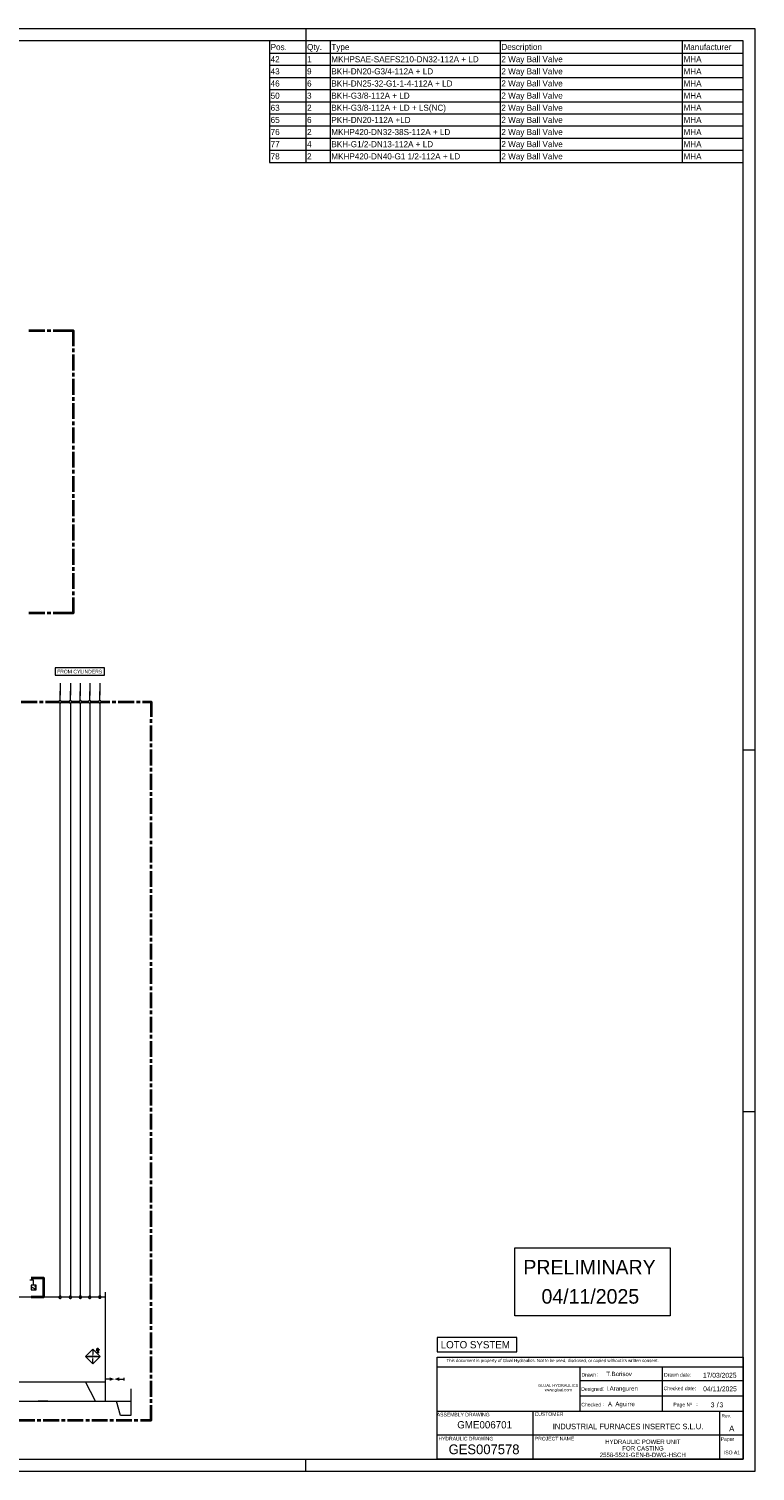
# Model space of a CAD drawing. Header units: millimetres. Extents: x 0 to 203, y 0 to 47.
# Tile 196 of 196: x 179 to 203, y 0 to 47. Entities that reach past the tile are written whole.
import ezdxf

# ---------------------------------------------------------------- set-up
doc = ezdxf.new("R2010")
doc.units = ezdxf.units.MM
for name, color, linetype in [('PDF_Geomertry', 7, 'Continuous'), ('PDF_Solid Fills', 7, 'Continuous'), ('PDF_Text', 7, 'Continuous')]:
    doc.layers.add(name, color=color, linetype=linetype)
doc.styles.add('PDF Arial', font='txt')
doc.styles.add('PDF Arial Bold', font='txt')

msp = doc.modelspace()

# ---------------------------------------------------------------- hatches: boundary and pattern name
at = {"layer": 'PDF_Solid Fills', "transparency": 33554559}
for points in [[(179.384, 5.959), (179.372, 5.959), (179.373, 5.96)], [(179.384, 5.959), (179.373, 5.957), (179.372, 5.959)], [(179.384, 5.959), (179.373, 5.963), (179.374, 5.965)], [(179.384, 5.959), (179.373, 5.962), (179.373, 5.963)], [(179.384, 5.959), (179.373, 5.96), (179.373, 5.962)], [(179.384, 5.959), (179.373, 5.955), (179.373, 5.957)], [(179.384, 5.959), (179.373, 5.954), (179.373, 5.955)], [(179.384, 5.959), (179.374, 5.953), (179.373, 5.954)], [(179.384, 5.959), (179.374, 5.965), (179.375, 5.966)], [(179.384, 5.959), (179.375, 5.951), (179.374, 5.953)], [(179.384, 5.959), (179.375, 5.967), (179.377, 5.968)], [(179.384, 5.959), (179.375, 5.966), (179.375, 5.967)], [(179.384, 5.959), (179.375, 5.951), (179.375, 5.951)], [(179.384, 5.959), (179.377, 5.949), (179.375, 5.951)], [(179.384, 5.959), (179.377, 5.968), (179.378, 5.969)], [(179.384, 5.959), (179.378, 5.948), (179.377, 5.949)], [(179.384, 5.959), (179.378, 5.969), (179.38, 5.969)], [(179.384, 5.959), (179.38, 5.948), (179.378, 5.948)], [(179.384, 5.959), (179.38, 5.969), (179.381, 5.97)], [(179.384, 5.959), (179.381, 5.947), (179.38, 5.948)], [(179.384, 5.959), (179.381, 5.97), (179.382, 5.97)], [(179.384, 5.959), (179.382, 5.947), (179.381, 5.947)], [(179.384, 5.959), (179.382, 5.97), (179.384, 5.971)], [(179.384, 5.959), (179.384, 5.947), (179.382, 5.947)], [(179.384, 5.959), (179.384, 5.971), (179.386, 5.97)], [(179.384, 5.959), (179.387, 5.97), (179.389, 5.969)], [(179.384, 5.959), (179.386, 5.97), (179.387, 5.97)], [(179.384, 5.959), (179.39, 5.969), (179.392, 5.968)], [(179.384, 5.959), (179.389, 5.969), (179.39, 5.969)], [(179.384, 5.959), (179.392, 5.968), (179.392, 5.967)], [(179.384, 5.959), (179.392, 5.967), (179.393, 5.966)], [(179.384, 5.959), (179.393, 5.966), (179.394, 5.965)], [(179.384, 5.959), (179.394, 5.965), (179.395, 5.963)], [(179.384, 5.959), (179.395, 5.963), (179.396, 5.962)], [(179.384, 5.959), (179.396, 5.962), (179.396, 5.96)], [(179.384, 5.959), (179.396, 5.96), (179.396, 5.959)], [(179.384, 5.959), (179.386, 5.947), (179.384, 5.947)], [(179.384, 5.959), (179.387, 5.947), (179.386, 5.947)], [(179.384, 5.959), (179.389, 5.948), (179.387, 5.947)], [(179.384, 5.959), (179.39, 5.948), (179.389, 5.948)], [(179.384, 5.959), (179.392, 5.949), (179.39, 5.948)], [(179.384, 5.959), (179.392, 5.951), (179.392, 5.949)], [(179.384, 5.959), (179.393, 5.951), (179.392, 5.951)], [(179.384, 5.959), (179.394, 5.953), (179.393, 5.951)], [(179.384, 5.959), (179.395, 5.954), (179.394, 5.953)], [(179.384, 5.959), (179.396, 5.955), (179.395, 5.954)], [(179.384, 5.959), (179.396, 5.957), (179.396, 5.955)], [(179.384, 5.959), (179.396, 5.959), (179.396, 5.957)], [(179.463, 5.998), (179.451, 6.001), (179.452, 6.003)], [(179.463, 5.998), (179.451, 5.999), (179.451, 6.001)], [(179.463, 5.998), (179.451, 5.998), (179.451, 5.999)], [(179.463, 5.998), (179.451, 5.997), (179.451, 5.998)], [(179.463, 5.998), (179.451, 5.995), (179.451, 5.997)], [(179.463, 5.998), (179.452, 5.994), (179.451, 5.995)], [(179.463, 5.919), (179.451, 5.922), (179.452, 5.923)], [(179.463, 5.919), (179.451, 5.921), (179.451, 5.922)], [(179.463, 5.919), (179.451, 5.919), (179.451, 5.921)], [(179.463, 5.919), (179.451, 5.918), (179.451, 5.919)], [(179.463, 5.919), (179.451, 5.917), (179.451, 5.918)], [(179.463, 5.919), (179.452, 5.915), (179.451, 5.917)], [(179.463, 5.998), (179.452, 6.003), (179.453, 6.004)], [(179.463, 5.998), (179.453, 5.992), (179.452, 5.994)], [(179.463, 5.919), (179.452, 5.923), (179.453, 5.925)], [(179.463, 5.919), (179.453, 5.913), (179.452, 5.915)], [(179.463, 5.998), (179.453, 6.005), (179.455, 6.006)], [(179.463, 5.998), (179.453, 6.004), (179.453, 6.005)], [(179.463, 5.998), (179.453, 5.991), (179.453, 5.992)], [(179.463, 5.998), (179.455, 5.99), (179.453, 5.991)], [(179.463, 5.919), (179.453, 5.926), (179.455, 5.928)], [(179.463, 5.919), (179.453, 5.925), (179.453, 5.926)], [(179.463, 5.919), (179.453, 5.912), (179.453, 5.913)], [(179.463, 5.919), (179.455, 5.911), (179.453, 5.912)], [(179.463, 5.998), (179.455, 6.008), (179.457, 6.008)], [(179.463, 5.998), (179.455, 6.006), (179.455, 6.008)], [(179.463, 5.998), (179.455, 5.989), (179.455, 5.99)], [(179.463, 5.998), (179.457, 5.987), (179.455, 5.989)], [(179.463, 5.919), (179.455, 5.928), (179.457, 5.93)], [(179.463, 5.919), (179.455, 5.928), (179.455, 5.928)], [(179.463, 5.919), (179.455, 5.91), (179.455, 5.911)], [(179.463, 5.919), (179.457, 5.909), (179.455, 5.91)], [(179.463, 5.998), (179.457, 6.008), (179.458, 6.009)], [(179.463, 5.998), (179.458, 5.987), (179.457, 5.987)], [(179.463, 5.919), (179.457, 5.93), (179.458, 5.93)], [(179.463, 5.919), (179.458, 5.908), (179.457, 5.909)], [(179.463, 5.998), (179.458, 6.009), (179.46, 6.01)], [(179.463, 5.998), (179.46, 5.987), (179.458, 5.987)], [(179.463, 5.919), (179.458, 5.93), (179.46, 5.93)], [(179.463, 5.919), (179.46, 5.908), (179.458, 5.908)], [(179.463, 5.998), (179.46, 6.01), (179.461, 6.01)], [(179.463, 5.998), (179.461, 5.986), (179.46, 5.987)], [(179.463, 5.919), (179.46, 5.93), (179.461, 5.931)], [(179.463, 5.919), (179.461, 5.908), (179.46, 5.908)], [(179.463, 5.998), (179.461, 6.01), (179.463, 6.01)], [(179.463, 5.998), (179.463, 5.986), (179.461, 5.986)], [(179.463, 5.919), (179.461, 5.931), (179.463, 5.931)], [(179.463, 5.919), (179.463, 5.908), (179.461, 5.908)], [(179.463, 5.998), (179.466, 6.01), (179.467, 6.009)], [(179.463, 5.998), (179.464, 6.01), (179.466, 6.01)], [(179.463, 5.998), (179.463, 6.01), (179.464, 6.01)], [(179.463, 5.998), (179.467, 6.009), (179.468, 6.008)], [(179.463, 5.998), (179.47, 6.008), (179.471, 6.006)], [(179.463, 5.998), (179.468, 6.008), (179.47, 6.008)], [(179.463, 5.998), (179.471, 6.006), (179.472, 6.005)], [(179.463, 5.998), (179.472, 6.005), (179.473, 6.004)], [(179.463, 5.998), (179.473, 6.004), (179.473, 6.003)], [(179.463, 5.998), (179.473, 6.003), (179.474, 6.001)], [(179.463, 5.998), (179.474, 6.001), (179.474, 5.999)], [(179.463, 5.998), (179.474, 5.999), (179.474, 5.998)], [(179.463, 5.998), (179.464, 5.986), (179.463, 5.986)], [(179.463, 5.998), (179.466, 5.987), (179.464, 5.986)], [(179.463, 5.998), (179.467, 5.987), (179.466, 5.987)], [(179.463, 5.998), (179.468, 5.987), (179.467, 5.987)], [(179.463, 5.998), (179.47, 5.989), (179.468, 5.987)], [(179.463, 5.998), (179.471, 5.99), (179.47, 5.989)], [(179.463, 5.998), (179.472, 5.991), (179.471, 5.99)], [(179.463, 5.998), (179.473, 5.992), (179.472, 5.991)], [(179.463, 5.998), (179.473, 5.994), (179.473, 5.992)], [(179.463, 5.998), (179.474, 5.995), (179.473, 5.994)], [(179.463, 5.998), (179.474, 5.997), (179.474, 5.995)], [(179.463, 5.998), (179.474, 5.998), (179.474, 5.997)], [(179.463, 5.919), (179.464, 5.931), (179.466, 5.93)], [(179.463, 5.919), (179.463, 5.931), (179.464, 5.931)], [(179.463, 5.919), (179.468, 5.93), (179.47, 5.928)], [(179.463, 5.919), (179.467, 5.93), (179.468, 5.93)], [(179.463, 5.919), (179.466, 5.93), (179.467, 5.93)], [(179.463, 5.919), (179.471, 5.928), (179.472, 5.926)], [(179.463, 5.919), (179.47, 5.928), (179.471, 5.928)], [(179.463, 5.919), (179.472, 5.926), (179.473, 5.925)], [(179.463, 5.919), (179.473, 5.925), (179.473, 5.923)], [(179.463, 5.919), (179.473, 5.923), (179.474, 5.922)], [(179.463, 5.919), (179.474, 5.922), (179.474, 5.921)], [(179.463, 5.919), (179.474, 5.921), (179.474, 5.919)], [(179.463, 5.919), (179.464, 5.908), (179.463, 5.908)], [(179.463, 5.919), (179.466, 5.908), (179.464, 5.908)], [(179.463, 5.919), (179.467, 5.908), (179.466, 5.908)], [(179.463, 5.919), (179.468, 5.909), (179.467, 5.908)], [(179.463, 5.919), (179.47, 5.91), (179.468, 5.909)], [(179.463, 5.919), (179.471, 5.911), (179.47, 5.91)], [(179.463, 5.919), (179.472, 5.912), (179.471, 5.911)], [(179.463, 5.919), (179.473, 5.913), (179.472, 5.912)], [(179.463, 5.919), (179.473, 5.915), (179.473, 5.913)], [(179.463, 5.919), (179.474, 5.917), (179.473, 5.915)], [(179.463, 5.919), (179.474, 5.918), (179.474, 5.917)], [(179.463, 5.919), (179.474, 5.919), (179.474, 5.918)]]:
    msp.add_hatch(color=256, dxfattribs=at).paths.add_polyline_path(points)

# ---------------------------------------------------------------- linework, layer by layer
at = {"layer": 'PDF_Geomertry', "lineweight": 15}
for points in [[(136.596, 0.003), (202.814, 0.003), (202.814, 46.773), (136.596, 46.773), (136.596, 0.003)], [(138.565, 0.397), (202.421, 0.397), (202.421, 46.38), (138.565, 46.38), (138.565, 0.397)], [(202.421, 42.443), (202.421, 46.38), (187.067, 46.38), (187.067, 42.443)], [(180.118, 26.048), (180.118, 25.813), (181.722, 25.813), (181.722, 26.048), (180.118, 26.048)], [(180.319, 24.953), (180.318, 24.958), (180.318, 24.962), (180.317, 24.967), (180.314, 24.972), (180.311, 24.976), (180.307, 24.98), (180.304, 24.983), (180.3, 24.987), (180.295, 24.989), (180.29, 24.99), (180.285, 24.992), (180.28, 24.992), (180.275, 24.992), (180.27, 24.99), (180.265, 24.989), (180.26, 24.987), (180.256, 24.983), (180.252, 24.98), (180.248, 24.976), (180.246, 24.972), (180.243, 24.967), (180.242, 24.962), (180.241, 24.958), (180.241, 24.953), (180.241, 24.947), (180.242, 24.942), (180.243, 24.937), (180.246, 24.933), (180.248, 24.928), (180.252, 24.925), (180.256, 24.922), (180.26, 24.919), (180.265, 24.916), (180.27, 24.915), (180.275, 24.913), (180.28, 24.913), (180.285, 24.913), (180.29, 24.915), (180.295, 24.916), (180.3, 24.919), (180.304, 24.922), (180.307, 24.925), (180.311, 24.928), (180.314, 24.933), (180.317, 24.937), (180.318, 24.942), (180.318, 24.947), (180.319, 24.953)], [(180.653, 24.953), (180.653, 24.958), (180.652, 24.962), (180.65, 24.967), (180.648, 24.972), (180.645, 24.976), (180.642, 24.98), (180.638, 24.983), (180.634, 24.987), (180.629, 24.989), (180.624, 24.99), (180.619, 24.992), (180.614, 24.992), (180.609, 24.992), (180.604, 24.99), (180.599, 24.989), (180.594, 24.987), (180.59, 24.983), (180.586, 24.98), (180.582, 24.976), (180.58, 24.972), (180.578, 24.967), (180.576, 24.962), (180.575, 24.958), (180.575, 24.953), (180.575, 24.947), (180.576, 24.942), (180.578, 24.937), (180.58, 24.933), (180.582, 24.928), (180.586, 24.925), (180.59, 24.922), (180.594, 24.919), (180.599, 24.916), (180.604, 24.915), (180.609, 24.913), (180.614, 24.913), (180.619, 24.913), (180.624, 24.915), (180.629, 24.916), (180.634, 24.919), (180.638, 24.922), (180.642, 24.925), (180.645, 24.928), (180.648, 24.933), (180.65, 24.937), (180.652, 24.942), (180.653, 24.947), (180.653, 24.953)], [(180.975, 24.953), (180.975, 24.958), (180.974, 24.962), (180.973, 24.967), (180.97, 24.972), (180.967, 24.976), (180.964, 24.98), (180.96, 24.983), (180.956, 24.987), (180.951, 24.989), (180.946, 24.99), (180.942, 24.992), (180.936, 24.992), (180.931, 24.992), (180.926, 24.99), (180.921, 24.989), (180.917, 24.987), (180.912, 24.983), (180.908, 24.98), (180.905, 24.976), (180.902, 24.972), (180.9, 24.967), (180.898, 24.962), (180.897, 24.958), (180.897, 24.953), (180.897, 24.947), (180.898, 24.942), (180.9, 24.937), (180.902, 24.933), (180.905, 24.928), (180.908, 24.925), (180.912, 24.922), (180.917, 24.919), (180.921, 24.916), (180.926, 24.915), (180.931, 24.913), (180.936, 24.913), (180.942, 24.913), (180.946, 24.915), (180.951, 24.916), (180.956, 24.919), (180.96, 24.922), (180.964, 24.925), (180.967, 24.928), (180.97, 24.933), (180.973, 24.937), (180.974, 24.942), (180.975, 24.947), (180.975, 24.953)], [(181.282, 24.953), (181.282, 24.958), (181.28, 24.962), (181.279, 24.967), (181.277, 24.972), (181.273, 24.976), (181.271, 24.98), (181.267, 24.983), (181.262, 24.987), (181.257, 24.989), (181.253, 24.99), (181.248, 24.992), (181.243, 24.992), (181.237, 24.992), (181.232, 24.99), (181.228, 24.989), (181.223, 24.987), (181.218, 24.983), (181.215, 24.98), (181.212, 24.976), (181.209, 24.972), (181.206, 24.967), (181.205, 24.962), (181.203, 24.958), (181.203, 24.953), (181.203, 24.947), (181.205, 24.942), (181.206, 24.937), (181.209, 24.933), (181.212, 24.928), (181.215, 24.925), (181.218, 24.922), (181.223, 24.919), (181.228, 24.916), (181.232, 24.915), (181.237, 24.913), (181.243, 24.913), (181.248, 24.913), (181.253, 24.915), (181.257, 24.916), (181.262, 24.919), (181.267, 24.922), (181.271, 24.925), (181.273, 24.928), (181.277, 24.933), (181.279, 24.937), (181.28, 24.942), (181.282, 24.947), (181.282, 24.953)], [(181.608, 24.953), (181.607, 24.958), (181.607, 24.962), (181.605, 24.967), (181.603, 24.972), (181.6, 24.976), (181.596, 24.98), (181.593, 24.983), (181.588, 24.987), (181.584, 24.989), (181.579, 24.99), (181.574, 24.992), (181.568, 24.992), (181.564, 24.992), (181.559, 24.99), (181.554, 24.989), (181.549, 24.987), (181.545, 24.983), (181.541, 24.98), (181.537, 24.976), (181.535, 24.972), (181.532, 24.967), (181.531, 24.962), (181.53, 24.958), (181.53, 24.953), (181.53, 24.947), (181.531, 24.942), (181.532, 24.937), (181.535, 24.933), (181.537, 24.928), (181.541, 24.925), (181.545, 24.922), (181.549, 24.919), (181.554, 24.916), (181.559, 24.915), (181.564, 24.913), (181.568, 24.913), (181.574, 24.913), (181.579, 24.915), (181.584, 24.916), (181.588, 24.919), (181.593, 24.922), (181.596, 24.925), (181.6, 24.928), (181.603, 24.933), (181.605, 24.937), (181.607, 24.942), (181.607, 24.947), (181.608, 24.953)], [(200.059, 5.042), (195.019, 5.042), (195.019, 7.247), (200.059, 7.247), (200.059, 5.042)], [(179.345, 5.88), (179.502, 5.88), (179.502, 6.037), (179.345, 6.037), (179.345, 5.88)], [(180.319, 5.644), (180.318, 5.649), (180.318, 5.655), (180.317, 5.66), (180.314, 5.664), (180.311, 5.668), (180.307, 5.672), (180.304, 5.676), (180.3, 5.678), (180.295, 5.68), (180.29, 5.683), (180.285, 5.683), (180.28, 5.683), (180.275, 5.683), (180.27, 5.683), (180.265, 5.68), (180.26, 5.678), (180.256, 5.676), (180.252, 5.672), (180.248, 5.668), (180.246, 5.664), (180.243, 5.66), (180.242, 5.655), (180.241, 5.649), (180.241, 5.644), (180.241, 5.64), (180.242, 5.634), (180.243, 5.629), (180.246, 5.625), (180.248, 5.62), (180.252, 5.617), (180.256, 5.613), (180.26, 5.61), (180.265, 5.608), (180.27, 5.606), (180.275, 5.605), (180.28, 5.605), (180.285, 5.605), (180.29, 5.606), (180.295, 5.608), (180.3, 5.61), (180.304, 5.613), (180.307, 5.617), (180.311, 5.62), (180.314, 5.625), (180.317, 5.629), (180.318, 5.634), (180.318, 5.64), (180.319, 5.644)], [(180.653, 5.644), (180.653, 5.649), (180.652, 5.655), (180.65, 5.66), (180.648, 5.664), (180.645, 5.668), (180.642, 5.672), (180.638, 5.676), (180.634, 5.678), (180.629, 5.68), (180.624, 5.683), (180.619, 5.683), (180.614, 5.683), (180.609, 5.683), (180.604, 5.683), (180.599, 5.68), (180.594, 5.678), (180.59, 5.676), (180.586, 5.672), (180.582, 5.668), (180.58, 5.664), (180.578, 5.66), (180.576, 5.655), (180.575, 5.649), (180.575, 5.644), (180.575, 5.64), (180.576, 5.634), (180.578, 5.629), (180.58, 5.625), (180.582, 5.62), (180.586, 5.617), (180.59, 5.613), (180.594, 5.61), (180.599, 5.608), (180.604, 5.606), (180.609, 5.605), (180.614, 5.605), (180.619, 5.605), (180.624, 5.606), (180.629, 5.608), (180.634, 5.61), (180.638, 5.613), (180.642, 5.617), (180.645, 5.62), (180.648, 5.625), (180.65, 5.629), (180.652, 5.634), (180.653, 5.64), (180.653, 5.644)], [(180.975, 5.644), (180.975, 5.649), (180.974, 5.655), (180.973, 5.66), (180.97, 5.664), (180.967, 5.668), (180.964, 5.672), (180.96, 5.676), (180.956, 5.678), (180.951, 5.68), (180.946, 5.683), (180.942, 5.683), (180.936, 5.683), (180.931, 5.683), (180.926, 5.683), (180.921, 5.68), (180.917, 5.678), (180.912, 5.676), (180.908, 5.672), (180.905, 5.668), (180.902, 5.664), (180.9, 5.66), (180.898, 5.655), (180.897, 5.649), (180.897, 5.644), (180.897, 5.64), (180.898, 5.634), (180.9, 5.629), (180.902, 5.625), (180.905, 5.62), (180.908, 5.617), (180.912, 5.613), (180.917, 5.61), (180.921, 5.608), (180.926, 5.606), (180.931, 5.605), (180.936, 5.605), (180.942, 5.605), (180.946, 5.606), (180.951, 5.608), (180.956, 5.61), (180.96, 5.613), (180.964, 5.617), (180.967, 5.62), (180.97, 5.625), (180.973, 5.629), (180.974, 5.634), (180.975, 5.64), (180.975, 5.644)], [(181.282, 5.644), (181.282, 5.649), (181.28, 5.655), (181.279, 5.66), (181.277, 5.664), (181.273, 5.668), (181.271, 5.672), (181.267, 5.676), (181.262, 5.678), (181.257, 5.68), (181.253, 5.683), (181.248, 5.683), (181.243, 5.683), (181.237, 5.683), (181.232, 5.683), (181.228, 5.68), (181.223, 5.678), (181.218, 5.676), (181.215, 5.672), (181.212, 5.668), (181.209, 5.664), (181.206, 5.66), (181.205, 5.655), (181.203, 5.649), (181.203, 5.644), (181.203, 5.64), (181.205, 5.634), (181.206, 5.629), (181.209, 5.625), (181.212, 5.62), (181.215, 5.617), (181.218, 5.613), (181.223, 5.61), (181.228, 5.608), (181.232, 5.606), (181.237, 5.605), (181.243, 5.605), (181.248, 5.605), (181.253, 5.606), (181.257, 5.608), (181.262, 5.61), (181.267, 5.613), (181.271, 5.617), (181.273, 5.62), (181.277, 5.625), (181.279, 5.629), (181.28, 5.634), (181.282, 5.64), (181.282, 5.644)], [(181.608, 5.648), (181.607, 5.653), (181.607, 5.658), (181.605, 5.663), (181.603, 5.668), (181.6, 5.672), (181.596, 5.676), (181.593, 5.679), (181.588, 5.683), (181.584, 5.685), (181.579, 5.686), (181.574, 5.687), (181.568, 5.687), (181.564, 5.687), (181.559, 5.686), (181.554, 5.685), (181.549, 5.683), (181.545, 5.679), (181.541, 5.676), (181.537, 5.672), (181.535, 5.668), (181.532, 5.663), (181.531, 5.658), (181.53, 5.653), (181.53, 5.648), (181.53, 5.643), (181.531, 5.638), (181.532, 5.633), (181.535, 5.628), (181.537, 5.624), (181.541, 5.621), (181.545, 5.617), (181.549, 5.615), (181.554, 5.612), (181.559, 5.61), (181.564, 5.609), (181.568, 5.609), (181.574, 5.609), (181.579, 5.61), (181.584, 5.612), (181.588, 5.615), (181.593, 5.617), (181.596, 5.621), (181.6, 5.624), (181.603, 5.628), (181.605, 5.633), (181.607, 5.638), (181.607, 5.643), (181.608, 5.648)], [(192.507, 4.34), (192.507, 3.868), (195.093, 3.868), (195.093, 4.34), (192.507, 4.34)], [(181.577, 3.719), (181.341, 3.955), (181.105, 3.719), (181.577, 3.719)], [(181.486, 3.868), (181.502, 3.868), (181.518, 3.931), (181.462, 3.908), (181.478, 3.994), (181.51, 3.994), (181.486, 3.931), (181.542, 3.962), (181.518, 3.868), (181.533, 3.868), (181.502, 3.829)], [(181.577, 3.719), (181.341, 3.483), (181.105, 3.719), (181.577, 3.719)], [(192.5, 3.704), (202.421, 3.704), (202.421, 1.169), (192.5, 1.169)]]:
    msp.add_lwpolyline(points, close=True, dxfattribs=at)
for points in [[(188.248, 46.773), (188.248, 46.38), (188.248, 42.443)], [(189.035, 46.38), (189.035, 42.443)], [(194.547, 46.38), (194.547, 42.443)], [(200.453, 46.38), (200.453, 42.443)], [(187.067, 45.986), (202.421, 45.986)], [(187.067, 45.592), (202.421, 45.592)], [(187.067, 45.198), (202.421, 45.198)], [(187.067, 44.805), (202.421, 44.805)], [(187.067, 44.412), (202.421, 44.412)], [(187.067, 44.018), (202.421, 44.018)], [(187.067, 43.624), (202.421, 43.624)], [(187.067, 43.23), (202.421, 43.23)], [(187.067, 42.837), (202.421, 42.837)], [(180.28, 25.553), (180.28, 25.169)], [(180.28, 24.992), (180.28, 25.294)], [(180.614, 25.553), (180.614, 25.169)], [(180.614, 24.992), (180.614, 25.294)], [(180.936, 25.553), (180.936, 25.16)], [(180.936, 24.992), (180.936, 25.29)], [(181.243, 25.558), (181.243, 25.16)], [(181.243, 24.992), (181.243, 25.286)], [(181.568, 25.558), (181.568, 25.165)], [(181.568, 24.992), (181.568, 25.283)], [(180.28, 5.683), (180.28, 24.913)], [(180.614, 24.913), (180.614, 5.683)], [(180.936, 24.913), (180.936, 5.683)], [(181.243, 24.913), (181.243, 5.683)], [(181.568, 24.913), (181.568, 5.687)], [(202.814, 23.388), (202.421, 23.388)], [(202.814, 11.657), (202.421, 11.657)], [(179.423, 6.037), (179.423, 6.194), (179.298, 6.194)], [(140.285, 5.652), (181.738, 5.652)], [(179.384, 5.959), (179.463, 5.919)], [(181.738, 5.81), (181.738, 2.273)], [(181.341, 3.955), (181.341, 3.798)], [(181.498, 3.719), (181.184, 3.719)], [(181.341, 3.483), (181.341, 3.64)], [(202.421, 3.373), (192.5, 3.373)], [(197.13, 3.373), (197.13, 1.94)], [(199.798, 3.373), (199.798, 1.94)], [(140.285, 2.902), (181.738, 2.902)], [(181.423, 2.273), (181.109, 2.902)], [(181.883, 2.988), (181.726, 2.988)], [(182.197, 2.988), (182.355, 2.988)], [(182.355, 2.948), (182.355, 3.028)], [(202.421, 2.933), (197.13, 2.933)], [(182.575, 2.678), (182.575, 1.813), (182.237, 1.813), (182.111, 2.273)], [(202.421, 2.437), (197.13, 2.437)], [(139.57, 2.273), (182.575, 2.273)], [(179.879, 2.273), (179.565, 2.273)], [(202.421, 1.94), (192.5, 1.94)], [(195.618, 0.397), (195.618, 1.94)], [(201.673, 1.169), (201.673, 1.94)], [(202.421, 1.169), (202.421, 0.397), (192.5, 0.397), (192.5, 1.169)], [(201.673, 0.397), (201.673, 1.192)], [(188.248, 0.003), (188.248, 0.397)]]:
    msp.add_lwpolyline(points, dxfattribs=at)
at = {"layer": 'PDF_Geomertry', "lineweight": 35}
for points in [[(179.268, 36.995), (179.78, 36.995)], [(179.858, 36.995), (179.976, 36.995)], [(180.055, 36.995), (180.7, 36.995), (180.7, 36.485)], [(180.7, 36.406), (180.7, 36.288)], [(180.7, 36.209), (180.7, 35.697)], [(180.7, 35.619), (180.7, 35.501)], [(180.7, 35.422), (180.7, 34.91)], [(180.7, 34.831), (180.7, 34.713)], [(180.7, 34.635), (180.7, 34.123)], [(180.7, 34.044), (180.7, 33.926)], [(180.7, 33.847), (180.7, 33.335)], [(180.7, 33.256), (180.7, 33.138)], [(180.7, 33.06), (180.7, 32.548)], [(180.7, 32.469), (180.7, 32.351)], [(180.7, 32.272), (180.7, 31.76)], [(180.7, 31.682), (180.7, 31.564)], [(180.7, 31.485), (180.7, 30.973)], [(180.7, 30.894), (180.7, 30.776)], [(180.7, 30.697), (180.7, 30.185)], [(180.7, 30.107), (180.7, 29.989)], [(180.7, 29.91), (180.7, 29.398)], [(180.7, 29.319), (180.7, 29.201)], [(180.7, 29.123), (180.7, 28.611)], [(180.7, 28.532), (180.7, 28.414)], [(180.7, 28.335), (180.7, 27.825), (180.055, 27.825)], [(179.78, 27.825), (179.268, 27.825)], [(179.976, 27.825), (179.858, 27.825)], [(179.023, 24.953), (179.535, 24.953)], [(179.614, 24.953), (179.732, 24.953)], [(179.81, 24.953), (180.241, 24.953)], [(180.319, 24.953), (180.575, 24.953)], [(180.653, 24.953), (180.897, 24.953)], [(180.975, 24.953), (181.203, 24.953)], [(181.282, 24.953), (181.53, 24.953)], [(181.608, 24.953), (181.89, 24.953)], [(181.968, 24.953), (182.087, 24.953)], [(182.166, 24.953), (182.677, 24.953)], [(182.756, 24.953), (182.874, 24.953)], [(182.953, 24.953), (183.235, 24.953), (183.235, 24.463)], [(183.235, 24.267), (183.235, 24.385)], [(183.235, 23.676), (183.235, 24.188)], [(183.235, 23.479), (183.235, 23.597)], [(183.235, 22.889), (183.235, 23.401)], [(183.235, 22.692), (183.235, 22.81)], [(183.235, 22.101), (183.235, 22.613)], [(183.235, 21.904), (183.235, 22.023)], [(183.235, 21.314), (183.235, 21.826)], [(183.235, 21.117), (183.235, 21.235)], [(183.235, 20.526), (183.235, 21.038)], [(183.235, 20.33), (183.235, 20.448)], [(183.235, 19.739), (183.235, 20.251)], [(183.235, 19.542), (183.235, 19.66)], [(183.235, 18.952), (183.235, 19.464)], [(183.235, 18.755), (183.235, 18.873)], [(183.235, 18.165), (183.235, 18.676)], [(183.235, 17.967), (183.235, 18.085)], [(183.235, 17.377), (183.235, 17.889)], [(183.235, 17.18), (183.235, 17.298)], [(183.235, 16.59), (183.235, 17.101)], [(183.235, 16.393), (183.235, 16.511)], [(183.235, 15.802), (183.235, 16.314)], [(183.235, 15.605), (183.235, 15.723)], [(183.235, 15.015), (183.235, 15.526)], [(183.235, 14.818), (183.235, 14.936)], [(183.235, 14.228), (183.235, 14.74)], [(183.235, 14.03), (183.235, 14.148)], [(183.235, 13.44), (183.235, 13.952)], [(183.235, 13.243), (183.235, 13.361)], [(183.235, 12.653), (183.235, 13.165)], [(183.235, 12.456), (183.235, 12.574)], [(183.235, 11.865), (183.235, 12.377)], [(183.235, 11.669), (183.235, 11.787)], [(183.235, 11.078), (183.235, 11.59)], [(183.235, 10.881), (183.235, 10.999)], [(183.235, 10.291), (183.235, 10.803)], [(183.235, 10.094), (183.235, 10.212)], [(183.235, 9.503), (183.235, 10.015)], [(183.235, 9.306), (183.235, 9.424)], [(183.235, 8.716), (183.235, 9.228)], [(183.235, 8.519), (183.235, 8.637)], [(183.235, 7.928), (183.235, 8.44)], [(183.235, 7.732), (183.235, 7.85)], [(183.235, 7.141), (183.235, 7.653)], [(183.235, 6.944), (183.235, 7.062)], [(183.235, 6.353), (183.235, 6.865)], [(179.345, 6.273), (179.738, 6.273), (179.738, 5.644), (179.345, 5.644)], [(183.235, 6.157), (183.235, 6.275)], [(183.235, 5.567), (183.235, 6.078)], [(183.235, 5.369), (183.235, 5.487)], [(183.235, 4.779), (183.235, 5.291)], [(183.235, 4.582), (183.235, 4.7)], [(183.235, 3.992), (183.235, 4.503)], [(183.235, 3.795), (183.235, 3.913)], [(183.235, 3.204), (183.235, 3.716)], [(183.235, 3.008), (183.235, 3.126)], [(183.235, 2.417), (183.235, 2.928)], [(182.882, 1.652), (183.235, 1.652), (183.235, 2.142)], [(183.235, 2.22), (183.235, 2.338)], [(178.946, 1.652), (179.457, 1.652)], [(179.536, 1.652), (179.654, 1.652)], [(179.733, 1.652), (180.245, 1.652)], [(180.323, 1.652), (180.442, 1.652)], [(180.52, 1.652), (181.032, 1.652)], [(181.111, 1.652), (181.229, 1.652)], [(181.307, 1.652), (181.819, 1.652)], [(181.898, 1.652), (182.017, 1.652)], [(182.095, 1.652), (182.607, 1.652)], [(182.685, 1.652), (182.803, 1.652)]]:
    msp.add_lwpolyline(points, dxfattribs=at)
at = {"layer": 'PDF_Geomertry', "lineweight": 0}
for points in [[(179.378, 5.959), (179.378, 5.958), (179.378, 5.957), (179.379, 5.956), (179.379, 5.955), (179.38, 5.955), (179.38, 5.954), (179.381, 5.953), (179.382, 5.953), (179.382, 5.953), (179.383, 5.953), (179.384, 5.953), (179.385, 5.953), (179.386, 5.953), (179.387, 5.953), (179.387, 5.953), (179.388, 5.954), (179.388, 5.955), (179.389, 5.955), (179.389, 5.955), (179.389, 5.956), (179.39, 5.957), (179.39, 5.958), (179.39, 5.959), (179.39, 5.96), (179.39, 5.96), (179.389, 5.961), (179.389, 5.962), (179.389, 5.962), (179.388, 5.963), (179.387, 5.964), (179.387, 5.964), (179.386, 5.965), (179.385, 5.965), (179.384, 5.965), (179.383, 5.965), (179.382, 5.965), (179.382, 5.964), (179.381, 5.964), (179.38, 5.963), (179.38, 5.963), (179.38, 5.962), (179.379, 5.962), (179.379, 5.961), (179.378, 5.96), (179.378, 5.96), (179.378, 5.959)], [(179.457, 5.998), (179.457, 5.997), (179.457, 5.997), (179.457, 5.996), (179.457, 5.995), (179.458, 5.994), (179.459, 5.994), (179.459, 5.993), (179.46, 5.993), (179.46, 5.992), (179.461, 5.992), (179.462, 5.992), (179.463, 5.992), (179.464, 5.992), (179.464, 5.992), (179.465, 5.992), (179.466, 5.993), (179.467, 5.993), (179.467, 5.994), (179.467, 5.994), (179.468, 5.995), (179.468, 5.996), (179.468, 5.997), (179.468, 5.997), (179.468, 5.998), (179.468, 5.998), (179.468, 5.999), (179.468, 6), (179.468, 6.001), (179.467, 6.001), (179.467, 6.002), (179.467, 6.003), (179.466, 6.003), (179.465, 6.003), (179.464, 6.003), (179.464, 6.004), (179.463, 6.004), (179.462, 6.004), (179.461, 6.003), (179.46, 6.003), (179.46, 6.003), (179.459, 6.003), (179.459, 6.002), (179.458, 6.001), (179.457, 6.001), (179.457, 6), (179.457, 5.999), (179.457, 5.998), (179.457, 5.998)], [(179.457, 5.919), (179.457, 5.919), (179.457, 5.918), (179.457, 5.917), (179.457, 5.917), (179.458, 5.916), (179.459, 5.915), (179.459, 5.915), (179.46, 5.915), (179.46, 5.914), (179.461, 5.914), (179.462, 5.914), (179.463, 5.913), (179.464, 5.914), (179.464, 5.914), (179.465, 5.914), (179.466, 5.915), (179.467, 5.915), (179.467, 5.915), (179.467, 5.916), (179.468, 5.917), (179.468, 5.917), (179.468, 5.918), (179.468, 5.919), (179.468, 5.919), (179.468, 5.92), (179.468, 5.921), (179.468, 5.922), (179.468, 5.922), (179.467, 5.923), (179.467, 5.923), (179.467, 5.924), (179.466, 5.924), (179.465, 5.925), (179.464, 5.925), (179.464, 5.925), (179.463, 5.925), (179.462, 5.925), (179.461, 5.925), (179.46, 5.925), (179.46, 5.924), (179.459, 5.924), (179.459, 5.923), (179.458, 5.923), (179.457, 5.922), (179.457, 5.922), (179.457, 5.921), (179.457, 5.92), (179.457, 5.919)]]:
    msp.add_lwpolyline(points, close=True, dxfattribs=at)
at = {"layer": 'PDF_Solid Fills', "transparency": 33554559}
for points in [[(180.301, 25.169), (180.259, 25.169), (180.301, 25.169), (180.28, 25.09)], [(180.635, 25.169), (180.593, 25.169), (180.635, 25.169), (180.614, 25.09)], [(180.957, 25.16), (180.915, 25.16), (180.957, 25.16), (180.936, 25.082)], [(181.264, 25.16), (181.221, 25.16), (181.264, 25.16), (181.243, 25.082)], [(181.59, 25.165), (181.548, 25.165), (181.59, 25.165), (181.568, 25.086)], [(181.362, 3.798), (181.32, 3.798), (181.362, 3.798), (181.341, 3.719)], [(181.32, 3.64), (181.362, 3.64), (181.32, 3.64), (181.341, 3.719)], [(181.883, 3.047), (182.197, 2.929), (181.883, 2.929), (182.197, 3.047)]]:
    msp.add_solid(points, dxfattribs=at)

# ---------------------------------------------------------------- texts
at = {"layer": 'PDF_Text', "attachment_point": 7}
for s, insert, char_height, style in [('Pos.', (187.106, 46.081), 0.1969, 'PDF Arial'), ('Manufacturer', (200.492, 46.081), 0.19685, 'PDF Arial'), ('42', (187.106, 45.691), 0.1969, 'PDF Arial'), ('Qty.', (188.287, 46.027), 0.1969, 'PDF Arial'), ('1', (188.287, 45.691), 0.197, 'PDF Arial'), ('Type', (189.075, 46.027), 0.1969, 'PDF Arial'), ('MKHPSAE-SAEFS210-DN32-112A + LD', (189.075, 45.687), 0.19685, 'PDF Arial'), ('2 Way Ball Valve', (194.587, 45.633), 0.19685, 'PDF Arial'), ('Description', (194.587, 46.03), 0.19685, 'PDF Arial'), ('MHA', (200.492, 45.691), 0.1969, 'PDF Arial'), ('43', (187.106, 45.294), 0.1969, 'PDF Arial'), ('9', (188.287, 45.294), 0.197, 'PDF Arial'), ('BKH-DN20-G3/4-112A + LD', (189.075, 45.294), 0.19685, 'PDF Arial'), ('2 Way Ball Valve', (194.587, 45.239), 0.19685, 'PDF Arial'), ('MHA', (200.492, 45.297), 0.1969, 'PDF Arial'), ('46', (187.106, 44.9), 0.1969, 'PDF Arial'), ('6', (188.287, 44.9), 0.197, 'PDF Arial'), ('BKH-DN25-32-G1-1-4-112A + LD', (189.075, 44.9), 0.19685, 'PDF Arial'), ('2 Way Ball Valve', (194.587, 44.846), 0.19685, 'PDF Arial'), ('MHA', (200.492, 44.903), 0.1969, 'PDF Arial'), ('50', (187.106, 44.506), 0.1969, 'PDF Arial'), ('3', (188.287, 44.506), 0.197, 'PDF Arial'), ('BKH-G3/8-112A + LD', (189.075, 44.506), 0.19685, 'PDF Arial'), ('2 Way Ball Valve', (194.587, 44.452), 0.19685, 'PDF Arial'), ('MHA', (200.492, 44.51), 0.1969, 'PDF Arial'), ('63', (187.106, 44.112), 0.1969, 'PDF Arial'), ('65', (187.106, 43.719), 0.1969, 'PDF Arial'), ('2', (188.287, 44.116), 0.197, 'PDF Arial'), ('6', (188.287, 43.719), 0.197, 'PDF Arial'), ('BKH-G3/8-112A + LD + LS(NC)', (189.075, 44.058), 0.19685, 'PDF Arial'), ('PKH-DN20-112A +LD', (189.075, 43.719), 0.19685, 'PDF Arial'), ('2 Way Ball Valve', (194.587, 44.058), 0.19685, 'PDF Arial'), ('MHA', (200.492, 44.116), 0.1969, 'PDF Arial'), ('MHA', (200.492, 43.722), 0.1969, 'PDF Arial'), ('76', (187.106, 43.326), 0.1969, 'PDF Arial'), ('2', (188.287, 43.329), 0.197, 'PDF Arial'), ('MKHP420-DN32-38S-112A + LD', (189.075, 43.326), 0.19685, 'PDF Arial'), ('2 Way Ball Valve', (194.587, 43.664), 0.19685, 'PDF Arial'), ('2 Way Ball Valve', (194.587, 43.271), 0.19685, 'PDF Arial'), ('MHA', (200.492, 43.329), 0.1969, 'PDF Arial'), ('77', (187.106, 42.935), 0.1969, 'PDF Arial'), ('4', (188.287, 42.935), 0.197, 'PDF Arial'), ('BKH-G1/2-DN13-112A + LD', (189.075, 42.932), 0.19685, 'PDF Arial'), ('2 Way Ball Valve', (194.587, 42.878), 0.19685, 'PDF Arial'), ('MHA', (200.492, 42.935), 0.1969, 'PDF Arial'), ('78', (187.106, 42.538), 0.1969, 'PDF Arial'), ('2', (188.287, 42.542), 0.197, 'PDF Arial'), ('MKHP420-DN40-G1 1/2-112A + LD', (189.075, 42.538), 0.19685, 'PDF Arial'), ('2 Way Ball Valve', (194.587, 42.484), 0.19685, 'PDF Arial'), ('MHA', (200.492, 42.542), 0.1969, 'PDF Arial'), ('FROM CYLINDERS', (180.184, 25.87), 0.11811, 'PDF Arial'), ('PRELIMINARY', (195.301, 6.381), 0.47304, 'PDF Arial'), ('04/11/2025', (195.888, 5.428), 0.473, 'PDF Arial'), ('LOTO SYSTEM', (192.62, 3.982), 0.23602, 'PDF Arial Bold'), ('Drawn', (197.185, 3.068), 0.1181, 'PDF Arial'), (':', (197.689, 3.075), 0.134, 'PDF Arial'), ('Drawn date:', (199.862, 3.068), 0.11811, 'PDF Arial'), ('Designed', (197.177, 2.571), 0.1181, 'PDF Arial'), (':', (197.862, 2.618), 0.134, 'PDF Arial'), ('Checked date:', (199.846, 2.627), 0.11811, 'PDF Arial'), ('ASSEMBLY DRAWING', (192.492, 1.777), 0.11811, 'PDF Arial'), ('CUSTOMER', (195.665, 1.792), 0.1181, 'PDF Arial'), ('Checked', (197.177, 2.1), 0.1181, 'PDF Arial'), (':', (197.862, 2.115), 0.134, 'PDF Arial'), ('A. Aguirre', (198.043, 2.067), 0.142, 'PDF Arial'), ('Page Nº', (200.163, 2.067), 0.1181, 'PDF Arial'), (':', (200.901, 2.115), 0.134, 'PDF Arial'), ('/', (201.57, 2.076), 0.166, 'PDF Arial'), ('Rev.', (201.727, 1.742), 0.1104, 'PDF Arial'), ('HYDRAULIC DRAWING', (192.546, 0.997), 0.11811, 'PDF Arial'), ('PROJECT NAME', (195.672, 0.997), 0.11811, 'PDF Arial'), ('Paper', (201.697, 0.951), 0.1181, 'PDF Arial')]:
    msp.add_mtext(s, dxfattribs=dict(at, insert=insert, char_height=char_height, style=style))
at = {"layer": 'PDF_Text', "color": 8, "attachment_point": 7, "style": 'PDF Arial'}
for s, insert, char_height in [('This document is property of Glual Hydraulics. Not to be used, disclosed, or copied without its written consent.', (192.807, 3.508), 0.102402), ('T.Borisov', (197.988, 3.083), 0.142), ('GLUAL HYDRAULICS', (195.776, 2.734), 0.09445), ('17/03/2025', (201.121, 3.032), 0.1577), ('04/11/2025', (201.13, 2.591), 0.1577), ('www.glual.com', (195.993, 2.566), 0.09445), ('I.Aranguren', (197.988, 2.571), 0.14197), ('3', (201.375, 2.072), 0.158), ('3', (201.659, 2.072), 0.158), ('GME006701', (193.156, 1.386), 0.2364), ('INDUSTRIAL FURNACES INSERTEC S.L.U.', (196.254, 1.359), 0.18134), ('A', (201.971, 1.294), 0.189), ('GES007578', (192.876, 0.549), 0.3154), ('HYDRAULIC POWER UNIT', (197.953, 0.883), 0.14197), ('2558-5521-GEN-B-DWG-HSCH', (197.776, 0.458), 0.14197), ('FOR CASTING', (198.508, 0.67), 0.14197), ('ISO A1', (201.8, 0.549), 0.1181)]:
    msp.add_mtext(s, dxfattribs=dict(at, insert=insert, char_height=char_height))

doc.saveas('drawing.dxf')
